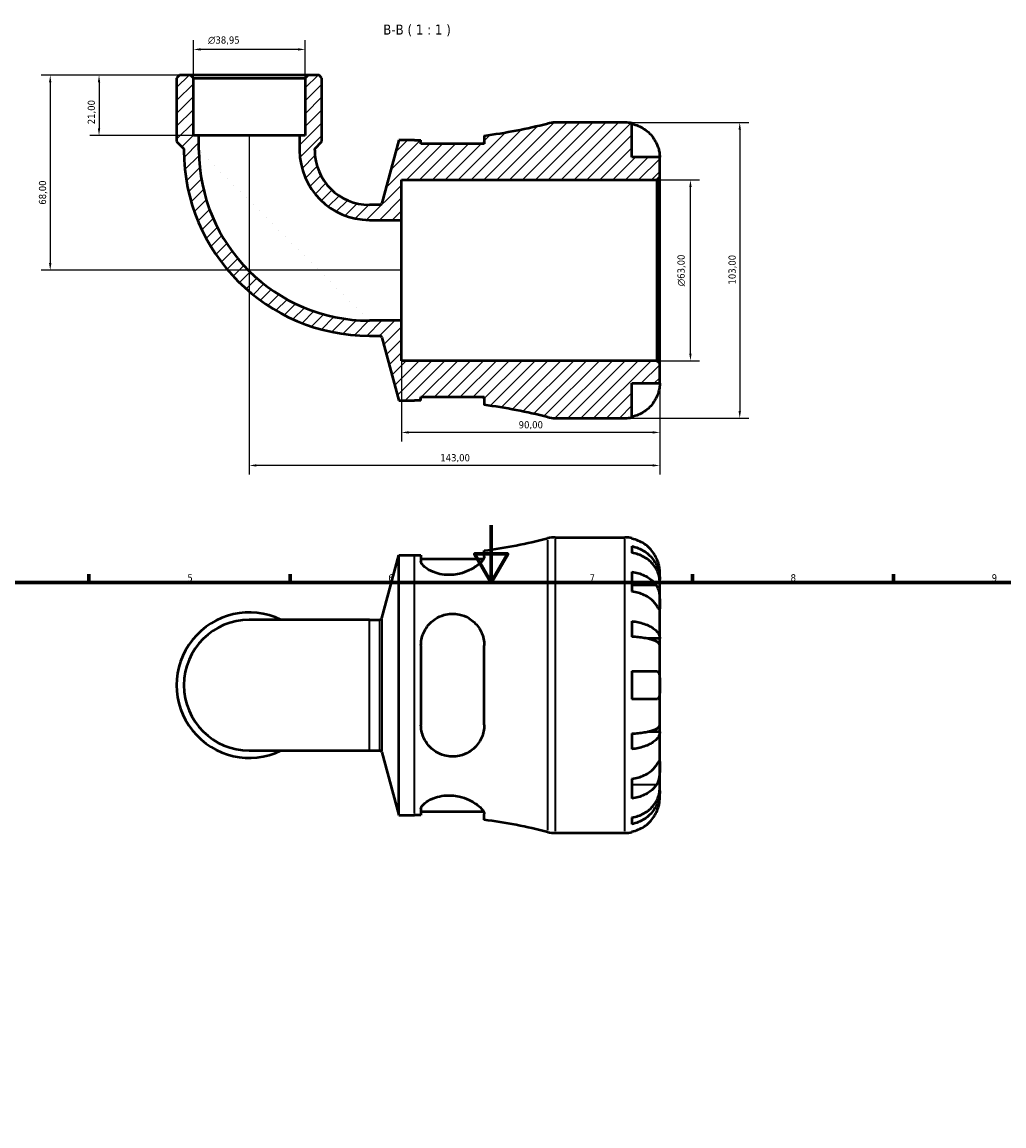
# Model space of a CAD drawing. Header units: millimetres. Extents: x 0 to 902, y 0 to 769.
# Tile 4 of 5: x 257 to 599, y 385 to 769. Entities that reach past the tile are written whole.
import ezdxf

# ---------------------------------------------------------------- set-up
doc = ezdxf.new("R2010")
doc.units = ezdxf.units.MM
for name, color, linetype, lineweight in [('Border (ISO)', 7, 'Continuous', 70), ('Dimension (ISO)', 7, 'Continuous', 25), ('Hatch (ISO)', 7, 'Continuous', 18), ('Symbol (ISO)', 7, 'Continuous', 25), ('Visible (ISO)', 7, 'Continuous', 50), ('Visible Narrow (ISO)', 7, 'Continuous', 35)]:
    doc.layers.add(name, color=color, linetype=linetype, lineweight=lineweight)
doc.styles.add('Label Text (ISO)', font='tahoma.ttf')
doc.styles.add('Note Text (ISO)', font='tahoma.ttf')
doc.dimstyles.new('Default (ISO)', dxfattribs={"dimtxt": 2.5, "dimasz": 2.5, "dimexe": 3.175, "dimexo": 0, "dimgap": 0.762, "dimtad": 1, "dimrnd": 1e-08, "dimzin": 0, "dimtxsty": 'Note Text (ISO)', "dimcen": 0.09, "dimdle": 10, "dimclrd": 256, "dimclre": 256, "dimclrt": 232, "dimazin": 0, "dimtfac": 1.40208, "dimtmove": 0, "dimatfit": 3, "dimfxl": 1, "dimtolj": 1, "dimtzin": 0, "dimlwd": -1, "dimlwe": -1, "dimarcsym": 0})

# ---------------------------------------------------------------- blocks, each defined once
blk = doc.blocks.new('Borders Default Border')
at = {"layer": 'Border (ISO)'}
for p, q in [((280.33, 574), (280.33, 576.9)), ((350.42, 574), (350.42, 576.9)), ((490.58, 574), (490.58, 576.9)), ((560.67, 574), (560.67, 576.9))]:
    blk.add_line(p, q, dxfattribs=at)
at = {"layer": 'Border (ISO)', "flags": 128}
for points in [[(420.5, 594), (420.5, 574), (414.73, 584), (426.27, 584), (420.5, 574)], [(20, 20), (20, 574), (821, 574), (821, 20), (20, 20)]]:
    blk.add_lwpolyline(points, dxfattribs=at)
at = {"layer": 'Border (ISO)', "color": 232, "true_color": 0xca0064, "char_height": 2.5, "attachment_point": 7, "style": 'Note Text (ISO)'}
for s, insert in [('5', (314.64, 574.35)), ('6', (384.66, 574.35)), ('7', (454.77, 574.4)), ('8', (524.81, 574.34)), ('9', (594.88, 574.35))]:
    blk.add_mtext(s, dxfattribs=dict(at, insert=insert))
blk = doc.blocks.new('*D7')
at = {"layer": 'Defpoints', "color": 0, "transparency": 16777216}
for p in [(315.72, 750.8), (283.87, 729.8), (318.7, 729.8)]:
    blk.add_point(p, dxfattribs=at)
at = {"layer": 'Dimension (ISO)', "transparency": 16777216}
for p, q in [((315.72, 750.8), (280.7, 750.8)), ((283.87, 748.3), (283.87, 732.3)), ((318.7, 729.8), (280.7, 729.8))]:
    blk.add_line(p, q, dxfattribs=at)
for points in [[(283.46, 748.3), (284.29, 748.3), (283.87, 750.8)], [(283.46, 732.3), (284.29, 732.3), (283.87, 729.8)]]:
    blk.add_solid(points, dxfattribs=at)
at = {"layer": 'Dimension (ISO)', "color": 232, "true_color": 0xca0064, "transparency": 16777216, "insert": (279.94, 733.69), "char_height": 2.5, "attachment_point": 1, "rotation": 90, "style": 'Note Text (ISO)'}
blk.add_mtext('\\A1;21,00', dxfattribs=at)
blk = doc.blocks.new('*D8')
at = {"layer": 'Defpoints', "color": 0, "transparency": 16777216}
for p in [(315.72, 750.8), (266.87, 682.8), (389.23, 682.8)]:
    blk.add_point(p, dxfattribs=at)
at = {"layer": 'Dimension (ISO)', "transparency": 16777216}
for p, q in [((315.72, 750.8), (263.69, 750.8)), ((266.87, 748.3), (266.87, 685.3)), ((389.23, 682.8), (263.69, 682.8))]:
    blk.add_line(p, q, dxfattribs=at)
for points in [[(266.45, 748.3), (267.28, 748.3), (266.87, 750.8)], [(266.45, 685.3), (267.28, 685.3), (266.87, 682.8)]]:
    blk.add_solid(points, dxfattribs=at)
at = {"layer": 'Dimension (ISO)', "color": 232, "true_color": 0xca0064, "transparency": 16777216, "insert": (262.93, 705.67), "char_height": 2.5, "attachment_point": 1, "rotation": 90, "style": 'Note Text (ISO)'}
blk.add_mtext('\\A1;68,00', dxfattribs=at)
blk = doc.blocks.new('*D9')
at = {"layer": 'Defpoints', "color": 0, "transparency": 16777216}
for p in [(478.2, 714.3), (489.92, 714.3), (478.2, 651.3)]:
    blk.add_point(p, dxfattribs=at)
at = {"layer": 'Dimension (ISO)', "transparency": 16777216}
for p, q in [((478.2, 714.3), (493.09, 714.3)), ((489.92, 653.8), (489.92, 711.8)), ((478.2, 651.3), (493.09, 651.3))]:
    blk.add_line(p, q, dxfattribs=at)
for points in [[(489.5, 711.8), (490.34, 711.8), (489.92, 714.3)], [(489.5, 653.8), (490.34, 653.8), (489.92, 651.3)]]:
    blk.add_solid(points, dxfattribs=at)
at = {"layer": 'Dimension (ISO)', "color": 232, "true_color": 0xca0064, "transparency": 16777216, "insert": (485.39, 677.25), "char_height": 2.5, "attachment_point": 1, "rotation": 90, "style": 'Note Text (ISO)'}
blk.add_mtext('\\A1;\\fAIGDT|b0|i0;\\H2.5000;\\ln\\fTahoma|b0|i0;\\H2.5000;63,00', dxfattribs=at)
blk = doc.blocks.new('*D10')
at = {"layer": 'Defpoints', "color": 0, "transparency": 16777216}
for p in [(467.1, 734.3), (467.1, 631.3), (507.1, 631.3)]:
    blk.add_point(p, dxfattribs=at)
at = {"layer": 'Dimension (ISO)', "transparency": 16777216}
for p, q in [((467.1, 734.3), (510.28, 734.3)), ((507.1, 731.8), (507.1, 633.8)), ((467.1, 631.3), (510.28, 631.3))]:
    blk.add_line(p, q, dxfattribs=at)
for points in [[(506.68, 731.8), (507.52, 731.8), (507.1, 734.3)], [(506.68, 633.8), (507.52, 633.8), (507.1, 631.3)]]:
    blk.add_solid(points, dxfattribs=at)
at = {"layer": 'Dimension (ISO)', "color": 232, "true_color": 0xca0064, "transparency": 16777216, "insert": (503.17, 677.85), "char_height": 2.5, "attachment_point": 1, "rotation": 90, "style": 'Note Text (ISO)'}
blk.add_mtext('\\A1;103,00', dxfattribs=at)
blk = doc.blocks.new('*D11')
at = {"layer": 'Defpoints', "color": 0, "transparency": 16777216}
for p in [(336.23, 729.8), (479.23, 650.27), (336.23, 614.8)]:
    blk.add_point(p, dxfattribs=at)
at = {"layer": 'Dimension (ISO)', "transparency": 16777216}
for p, q in [((336.23, 729.8), (336.23, 611.63)), ((479.23, 650.27), (479.23, 611.63)), ((476.73, 614.8), (338.73, 614.8))]:
    blk.add_line(p, q, dxfattribs=at)
for points in [[(338.73, 615.22), (338.73, 614.39), (336.23, 614.8)], [(476.73, 615.22), (476.73, 614.39), (479.23, 614.8)]]:
    blk.add_solid(points, dxfattribs=at)
at = {"layer": 'Dimension (ISO)', "color": 232, "true_color": 0xca0064, "transparency": 16777216, "insert": (402.77, 618.74), "char_height": 2.5, "attachment_point": 1, "style": 'Note Text (ISO)'}
blk.add_mtext('\\A1;143,00', dxfattribs=at)
blk = doc.blocks.new('*D12')
at = {"layer": 'Defpoints', "color": 0, "transparency": 16777216}
for p in [(389.23, 665.27), (479.23, 650.27), (389.23, 626.31)]:
    blk.add_point(p, dxfattribs=at)
at = {"layer": 'Dimension (ISO)', "transparency": 16777216}
for p, q in [((389.23, 665.27), (389.23, 623.13)), ((479.23, 650.27), (479.23, 623.13)), ((476.73, 626.31), (391.73, 626.31))]:
    blk.add_line(p, q, dxfattribs=at)
for points in [[(391.73, 626.73), (391.73, 625.89), (389.23, 626.31)], [(476.73, 626.73), (476.73, 625.89), (479.23, 626.31)]]:
    blk.add_solid(points, dxfattribs=at)
at = {"layer": 'Dimension (ISO)', "color": 232, "true_color": 0xca0064, "transparency": 16777216, "insert": (430.08, 630.24), "char_height": 2.5, "attachment_point": 1, "style": 'Note Text (ISO)'}
blk.add_mtext('\\A1;90,00', dxfattribs=at)
blk = doc.blocks.new('*D13')
at = {"layer": 'Defpoints', "color": 0, "transparency": 16777216}
for p in [(316.75, 759.77), (316.75, 749.77), (355.7, 749.77)]:
    blk.add_point(p, dxfattribs=at)
at = {"layer": 'Dimension (ISO)', "transparency": 16777216}
for p, q in [((316.75, 749.77), (316.75, 762.95)), ((355.7, 749.77), (355.7, 762.95)), ((353.2, 759.77), (319.25, 759.77))]:
    blk.add_line(p, q, dxfattribs=at)
for points in [[(319.25, 760.19), (319.25, 759.36), (316.75, 759.77)], [(353.2, 760.19), (353.2, 759.36), (355.7, 759.77)]]:
    blk.add_solid(points, dxfattribs=at)
at = {"layer": 'Dimension (ISO)', "color": 232, "true_color": 0xca0064, "transparency": 16777216, "insert": (321.84, 764.3), "char_height": 2.5, "attachment_point": 1, "style": 'Note Text (ISO)'}
blk.add_mtext('\\A1;\\fAIGDT|b0|i0;\\H2.5000;\\ln\\fTahoma|b0|i0;\\H2.5000;38,95', dxfattribs=at)

msp = doc.modelspace()

# ---------------------------------------------------------------- hatches: boundary and pattern name
at = {"layer": 'Hatch (ISO)'}
h = msp.add_hatch(dxfattribs=at)
h.set_pattern_fill('ANSI31', color=256, scale=25.4, style=0)
h.set_pattern_definition([(45, (0, 0), (-2.245064, 2.245064), [])])
edge = h.paths.add_edge_path()
edge.add_line((396.044, 638.743), (418.094, 638.743))
edge.add_line((418.094, 638.743), (418.094, 635.89))
edge.add_ellipse((393.726, 450.308), major_axis=(24.367, 185.582), ratio=1, start_angle=353.1084, end_angle=360, ccw=False)
edge.add_ellipse((442.743, 641.603), major_axis=(-2.557, -9.978), ratio=1, start_angle=0, end_angle=14.37193)
edge.add_line((442.743, 631.303), (467.101, 631.303))
edge.add_ellipse((467.101, 643.428), major_axis=(0, -12.125), ratio=1, start_angle=0, end_angle=11.53696)
edge.add_line((469.526, 631.548), (469.526, 643.428))
edge.add_line((469.526, 643.428), (479.226, 643.428))
edge.add_line((479.226, 643.428), (479.226, 650.273))
edge.add_line((479.226, 650.273), (478.196, 651.303))
edge.add_line((478.196, 651.303), (389.226, 651.303))
edge.add_line((389.226, 651.303), (389.226, 665.274))
edge.add_line((389.226, 665.274), (378.066, 665.274))
edge.add_ellipse((378.066, 724.643), major_axis=(0, -59.368), ratio=1, start_angle=270, end_angle=360, ccw=False)
edge.add_line((318.698, 724.643), (318.698, 729.803))
edge.add_line((318.698, 729.803), (316.75, 729.803))
edge.add_line((316.75, 729.803), (316.75, 749.773))
edge.add_line((316.75, 749.773), (315.72, 750.803))
edge.add_line((315.72, 750.803), (311.937, 750.803))
edge.add_line((311.937, 750.803), (310.907, 749.773))
edge.add_line((310.907, 749.773), (310.907, 727.703))
edge.add_line((310.907, 727.703), (313.439, 725.171))
edge.add_line((313.439, 725.171), (313.439, 724.643))
edge.add_ellipse((378.066, 724.643), major_axis=(-64.627, 0), ratio=1, start_angle=0, end_angle=90)
edge.add_line((378.066, 660.016), (381.656, 660.016))
edge.add_ellipse((381.656, 659.192), major_axis=(0, 0.824), ratio=1, start_angle=285, end_angle=360, ccw=False)
edge.add_line((382.452, 659.405), (388.326, 637.483))
edge.add_line((388.326, 637.483), (393.726, 637.483))
edge.add_ellipse((393.726, 450.308), major_axis=(0, 187.175), ratio=1, start_angle=359.29058, end_angle=360, ccw=False)
edge.add_line((396.044, 637.468), (396.044, 638.743))
edge = h.paths.add_edge_path()
edge.add_line((418.094, 726.863), (396.044, 726.863))
edge.add_line((396.044, 726.863), (396.044, 728.137))
edge.add_ellipse((393.726, 915.298), major_axis=(2.317, -187.161), ratio=1, start_angle=359.29058, end_angle=360, ccw=False)
edge.add_line((393.726, 728.123), (388.326, 728.123))
edge.add_line((388.326, 728.123), (382.452, 706.2))
edge.add_ellipse((381.656, 706.414), major_axis=(0.796, -0.213), ratio=1, start_angle=285, end_angle=360, ccw=False)
edge.add_line((381.656, 705.59), (378.066, 705.59))
edge.add_ellipse((378.066, 724.643), major_axis=(0, -19.053), ratio=1, start_angle=270, end_angle=360, ccw=False)
edge.add_line((359.013, 724.643), (359.013, 725.171))
edge.add_line((359.013, 725.171), (361.545, 727.703))
edge.add_line((361.545, 727.703), (361.545, 749.773))
edge.add_line((361.545, 749.773), (360.515, 750.803))
edge.add_line((360.515, 750.803), (356.732, 750.803))
edge.add_line((356.732, 750.803), (355.702, 749.773))
edge.add_line((355.702, 749.773), (355.702, 729.803))
edge.add_line((355.702, 729.803), (353.755, 729.803))
edge.add_line((353.755, 729.803), (353.755, 724.643))
edge.add_ellipse((378.066, 724.643), major_axis=(-24.312, 0), ratio=1, start_angle=0, end_angle=90)
edge.add_line((378.066, 700.331), (389.226, 700.331))
edge.add_line((389.226, 700.331), (389.226, 714.303))
edge.add_line((389.226, 714.303), (478.196, 714.303))
edge.add_line((478.196, 714.303), (479.226, 715.333))
edge.add_line((479.226, 715.333), (479.226, 722.178))
edge.add_line((479.226, 722.178), (469.526, 722.178))
edge.add_line((469.526, 722.178), (469.526, 734.058))
edge.add_ellipse((467.101, 722.178), major_axis=(2.425, 11.88), ratio=1, start_angle=0, end_angle=11.53696)
edge.add_line((467.101, 734.303), (442.743, 734.303))
edge.add_ellipse((442.743, 724.003), major_axis=(0, 10.3), ratio=1, start_angle=0, end_angle=14.37193)
edge.add_ellipse((393.726, 915.298), major_axis=(46.46, -181.317), ratio=1, start_angle=353.1084, end_angle=360, ccw=False)
edge.add_line((418.094, 729.716), (418.094, 726.863))

# ---------------------------------------------------------------- linework, layer by layer
at = {"layer": 'Visible (ISO)'}
for p, q in [((311.937, 750.803), (310.907, 749.773)), ((315.72, 750.803), (311.937, 750.803)), ((316.75, 749.773), (315.72, 750.803)), ((356.732, 750.803), (315.72, 750.803)), ((356.732, 750.803), (355.702, 749.773)), ((360.515, 750.803), (356.732, 750.803)), ((361.545, 749.773), (360.515, 750.803)), ((310.907, 749.773), (310.907, 727.703)), ((316.75, 729.803), (316.75, 749.773)), ((316.75, 749.773), (355.702, 749.773)), ((355.702, 749.773), (355.702, 729.803)), ((361.545, 727.703), (361.545, 749.773)), ((467.101, 734.303), (442.743, 734.303)), ((469.526, 722.178), (469.526, 734.058)), ((310.907, 727.703), (313.439, 725.171)), ((318.698, 729.803), (316.75, 729.803)), ((318.698, 724.643), (318.698, 729.803)), ((353.755, 729.803), (318.698, 729.803)), ((355.702, 729.803), (353.755, 729.803)), ((353.755, 729.803), (353.755, 724.643)), ((359.013, 725.171), (361.545, 727.703)), ((388.326, 728.123), (382.452, 706.2)), ((393.726, 728.123), (388.326, 728.123)), ((396.044, 726.863), (396.044, 728.137)), ((418.094, 729.716), (418.094, 726.863)), ((313.439, 725.171), (313.439, 724.643)), ((359.013, 724.643), (359.013, 725.171)), ((418.094, 726.863), (396.044, 726.863)), ((479.226, 722.178), (469.526, 722.178)), ((479.226, 715.333), (479.226, 722.178)), ((389.226, 700.331), (389.226, 714.303)), ((389.226, 714.303), (478.196, 714.303)), ((478.196, 714.303), (479.226, 715.333)), ((478.196, 714.303), (478.196, 651.303)), ((479.226, 650.273), (479.226, 715.333)), ((381.656, 705.59), (378.066, 705.59)), ((378.066, 700.331), (389.226, 700.331)), ((389.226, 665.274), (389.226, 700.331)), ((389.226, 665.274), (378.066, 665.274)), ((389.226, 651.303), (389.226, 665.274)), ((378.066, 660.016), (381.656, 660.016)), ((382.452, 659.405), (388.326, 637.483)), ((478.196, 651.303), (389.226, 651.303)), ((479.226, 650.273), (478.196, 651.303)), ((479.226, 643.428), (479.226, 650.273)), ((469.526, 631.548), (469.526, 643.428)), ((469.526, 643.428), (479.226, 643.428)), ((396.044, 638.743), (418.094, 638.743)), ((396.044, 637.468), (396.044, 638.743)), ((418.094, 638.743), (418.094, 635.89)), ((388.326, 637.483), (393.726, 637.483)), ((442.743, 631.303), (467.101, 631.303)), ((442.743, 589.738), (467.101, 589.738)), ((469.526, 589.493), (469.526, 589.263)), ((418.094, 583.057), (418.094, 585.151)), ((469.526, 586.632), (469.526, 584.397)), ((382.452, 561.636), (388.326, 583.558)), ((388.326, 492.918), (388.326, 583.558)), ((388.326, 583.558), (393.726, 583.558)), ((396.044, 583.572), (396.044, 581.402)), ((396.044, 582.298), (417.878, 582.298)), ((469.526, 577.748), (469.526, 570.889)), ((479.226, 575.079), (479.226, 577.613)), ((479.226, 575.079), (479.175, 575.079)), ((479.226, 574.115), (479.226, 575.079)), ((479.226, 566.08), (479.226, 574.115)), ((479.226, 554.463), (479.226, 566.08)), ((378.066, 561.025), (336.226, 561.025)), ((378.066, 561.025), (381.656, 561.025)), ((469.526, 560.519), (469.526, 555.122)), ((479.226, 554.463), (474.935, 554.463)), ((479.226, 552.134), (479.226, 554.463)), ((396.044, 552.098), (396.044, 524.378)), ((418.094, 524.378), (418.094, 552.098)), ((479.226, 538.238), (479.226, 552.134)), ((469.526, 543.088), (469.526, 533.388)), ((479.226, 524.342), (479.226, 538.238)), ((479.226, 522.013), (479.226, 524.342)), ((469.526, 521.354), (469.526, 515.957)), ((479.226, 522.013), (474.935, 522.013)), ((479.226, 510.396), (479.226, 522.013)), ((336.226, 515.451), (378.066, 515.451)), ((378.066, 515.451), (381.656, 515.451)), ((382.452, 514.84), (388.326, 492.918)), ((479.226, 502.361), (479.226, 510.396)), ((469.526, 505.587), (469.526, 498.728)), ((479.226, 501.397), (479.175, 501.397)), ((479.226, 501.397), (479.226, 502.361)), ((479.226, 498.863), (479.226, 501.397)), ((388.326, 492.918), (393.726, 492.918)), ((396.044, 495.074), (396.044, 492.904)), ((396.044, 494.178), (417.878, 494.178)), ((418.094, 491.325), (418.094, 493.419)), ((469.526, 492.079), (469.526, 489.844)), ((442.743, 486.738), (467.101, 486.738)), ((469.526, 487.213), (469.526, 486.983))]:
    msp.add_line(p, q, dxfattribs=at)
for centre, radius, start, end in [((393.726, 915.298), 187.175, 277.48032, 284.37193), ((442.743, 724.003), 10.3, 90, 104.37193), ((467.101, 722.178), 12.125, 78.46304, 90), ((393.726, 915.298), 187.175, 270, 270.70942), ((378.066, 724.643), 64.627, 180, 270), ((378.066, 724.643), 59.368, 180, 270), ((378.066, 724.643), 24.312, 180, 270), ((378.066, 724.643), 19.053, 180, 270), ((381.656, 706.414), 0.824, 270, 345), ((381.656, 659.192), 0.824, 15, 90), ((393.726, 450.308), 187.175, 89.29058, 90), ((393.726, 450.308), 187.175, 75.62807, 82.51968), ((442.743, 641.603), 10.3, 255.62807, 270), ((467.101, 643.428), 12.125, 270, 281.53696), ((393.726, 770.733), 187.175, 277.48032, 284.37193), ((442.743, 579.438), 10.3, 90, 104.37193), ((467.101, 577.613), 12.125, 78.46304, 90), ((393.726, 770.733), 187.175, 270, 270.70942), ((336.226, 538.238), 25.319, 64.15807, 295.84193), ((381.656, 561.849), 0.824, 270, 345), ((336.226, 538.238), 22.787, 90, 270), ((381.656, 514.627), 0.824, 15, 90), ((393.726, 305.743), 187.175, 89.29058, 90), ((393.726, 305.743), 187.175, 75.62807, 82.51968), ((442.743, 497.038), 10.3, 255.62807, 270), ((467.101, 498.863), 12.125, 270, 281.53696)]:
    msp.add_arc(centre, radius, start, end, dxfattribs=at)
for points, knots in [([(469.526, 733.828), (470.303, 733.669), (471.061, 733.429), (472.424, 732.863), (473.151, 732.481), (474.507, 731.572), (475.136, 731.045), (476.196, 729.983), (476.722, 729.35), (477.53, 728.137), (477.84, 727.578), (478.094, 727.028)], [0.2300371, 0.2300371, 0.2300371, 0.2300371, 0.4481544, 0.4481544, 0.6727436, 0.6727436, 0.8973328, 0.8973328, 1.1227327, 1.1227327, 1.2981486, 1.2981486, 1.2981486, 1.2981486]), ([(478.094, 727.028), (478.189, 726.824), (478.278, 726.617), (478.452, 726.185), (478.536, 725.959), (478.708, 725.45), (478.792, 725.168), (478.994, 724.397), (479.079, 723.938), (479.189, 723.123), (479.21, 722.786), (479.228, 722.305), (479.226, 722.178), (479.226, 722.178)], [-0.78516465, -0.78516465, -0.78516465, -0.78516465, -0.71674204, -0.71674204, -0.64259311, -0.64259311, -0.54817339, -0.54817339, -0.37584493, -0.37584493, -0.19265918, -0.19265918, 0, 0, 0, 0]), ([(479.226, 643.428), (479.226, 643.428), (479.227, 643.369), (479.222, 643.126), (479.217, 642.931), (479.172, 642.343), (479.123, 641.914), (478.959, 641.077), (478.871, 640.713), (478.676, 640.054), (478.58, 639.768), (478.362, 639.188), (478.24, 638.895), (478.103, 638.597), (478.099, 638.587), (478.094, 638.578)], [-3.37535926, -3.37535926, -3.37535926, -3.37535926, -3.24472064, -3.24472064, -3.10081281, -3.10081281, -2.91318515, -2.91318515, -2.78540812, -2.78540812, -2.69094331, -2.69094331, -2.59427293, -2.59427293, -2.59108226, -2.59108226, -2.59108226, -2.59108226]), ([(478.094, 638.578), (477.84, 638.028), (477.53, 637.468), (476.722, 636.256), (476.196, 635.622), (475.136, 634.56), (474.507, 634.033), (473.151, 633.124), (472.424, 632.742), (471.061, 632.176), (470.303, 631.937), (469.526, 631.778)], [5.9143146, 5.9143146, 5.9143146, 5.9143146, 6.0897305, 6.0897305, 6.3151304, 6.3151304, 6.5397196, 6.5397196, 6.7643088, 6.7643088, 6.9824261, 6.9824261, 6.9824261, 6.9824261]), ([(478.094, 582.463), (477.84, 583.013), (477.53, 583.572), (476.722, 584.785), (476.196, 585.419), (475.136, 586.481), (474.507, 587.008), (473.151, 587.916), (472.424, 588.298), (471.061, 588.864), (470.303, 589.104), (469.526, 589.263)], [5.9143146, 5.9143146, 5.9143146, 5.9143146, 6.0897305, 6.0897305, 6.3151304, 6.3151304, 6.5397196, 6.5397196, 6.7643088, 6.7643088, 6.9824261, 6.9824261, 6.9824261, 6.9824261]), ([(469.526, 586.632), (470.303, 586.478), (471.063, 586.246), (472.426, 585.698), (473.153, 585.329), (474.509, 584.449), (475.139, 583.94), (476.198, 582.912), (476.724, 582.3), (477.632, 580.981), (478.013, 580.275), (478.587, 578.929), (478.833, 578.166), (479.152, 576.605), (479.226, 575.809), (479.226, 575.079)], [0.2300349, 0.2300349, 0.2300349, 0.2300349, 0.4483378, 0.4483378, 0.6728957, 0.6728957, 0.8974535, 0.8974535, 1.1226267, 1.1226267, 1.3478, 1.3478, 1.5738057, 1.5738057, 1.7998115, 1.7998115, 1.7998115, 1.7998115]), ([(418.094, 583.057), (418.094, 582.82), (418.014, 582.553), (417.566, 581.709), (417.008, 581.073), (415.365, 579.687), (414.216, 578.929), (411.837, 577.795), (410.7, 577.372), (408.598, 576.864), (407.688, 576.721), (405.889, 576.603), (405.023, 576.622), (403.117, 576.825), (402.121, 577.048), (399.939, 577.757), (398.86, 578.307), (397.15, 579.48), (396.54, 580.107), (396.112, 580.931), (396.044, 581.175), (396.044, 581.402)], [-3.8955804, -3.8955804, -3.8955804, -3.8955804, -3.6535708, -3.6535708, -3.19293, -3.19293, -2.6729658, -2.6729658, -2.284942, -2.284942, -2.0060777, -2.0060777, -1.7415575, -1.7415575, -1.4079212, -1.4079212, -0.9369214, -0.9369214, -0.4425319, -0.4425319, -0.2186521, -0.2186521, -0.2186521, -0.2186521]), ([(479.226, 574.115), (479.226, 574.764), (479.152, 575.473), (478.833, 576.862), (478.587, 577.541), (478.013, 578.739), (477.632, 579.367), (476.724, 580.541), (476.198, 581.086), (475.139, 582), (474.509, 582.454), (473.153, 583.237), (472.426, 583.566), (471.063, 584.053), (470.303, 584.26), (469.526, 584.397)], [5.4054322, 5.4054322, 5.4054322, 5.4054322, 5.6314379, 5.6314379, 5.8574437, 5.8574437, 6.0826169, 6.0826169, 6.3077901, 6.3077901, 6.5323479, 6.5323479, 6.7569058, 6.7569058, 6.9752088, 6.9752088, 6.9752088, 6.9752088]), ([(479.226, 577.613), (479.226, 577.613), (479.227, 577.672), (479.222, 577.915), (479.217, 578.11), (479.172, 578.698), (479.123, 579.127), (478.959, 579.963), (478.871, 580.327), (478.676, 580.987), (478.58, 581.273), (478.362, 581.853), (478.24, 582.146), (478.103, 582.444), (478.099, 582.453), (478.094, 582.463)], [-3.37535926, -3.37535926, -3.37535926, -3.37535926, -3.24472064, -3.24472064, -3.10081281, -3.10081281, -2.91318515, -2.91318515, -2.78540812, -2.78540812, -2.69094331, -2.69094331, -2.59427293, -2.59427293, -2.59108226, -2.59108226, -2.59108226, -2.59108226]), ([(469.526, 577.748), (470.303, 577.635), (471.061, 577.466), (472.424, 577.066), (473.151, 576.795), (474.507, 576.153), (475.136, 575.78), (476.196, 575.029), (476.722, 574.581), (477.53, 573.724), (477.84, 573.328), (478.094, 572.939)], [0.2300371, 0.2300371, 0.2300371, 0.2300371, 0.4481544, 0.4481544, 0.6727436, 0.6727436, 0.8973328, 0.8973328, 1.1227327, 1.1227327, 1.2981486, 1.2981486, 1.2981486, 1.2981486]), ([(478.094, 566.08), (477.84, 566.469), (477.53, 566.865), (476.722, 567.722), (476.196, 568.17), (475.136, 568.921), (474.507, 569.294), (473.151, 569.936), (472.424, 570.207), (471.061, 570.607), (470.303, 570.776), (469.526, 570.889)], [5.9143146, 5.9143146, 5.9143146, 5.9143146, 6.0897305, 6.0897305, 6.3151304, 6.3151304, 6.5397196, 6.5397196, 6.7643088, 6.7643088, 6.9824261, 6.9824261, 6.9824261, 6.9824261]), ([(478.094, 572.939), (478.148, 572.857), (478.2, 572.772), (478.382, 572.449), (478.501, 572.193), (478.719, 571.618), (478.814, 571.298), (479.006, 570.478), (479.081, 569.97), (479.189, 568.841), (479.21, 568.234), (479.228, 567.073), (479.226, 566.534), (479.226, 566.08)], [-0.78090098, -0.78090098, -0.78090098, -0.78090098, -0.74249641, -0.74249641, -0.64168011, -0.64168011, -0.53308797, -0.53308797, -0.37727943, -0.37727943, -0.19250343, -0.19250343, 0, 0, 0, 0]), ([(479.226, 566.08), (479.226, 565.812), (479.227, 565.576), (479.224, 565.166), (479.221, 564.998), (479.196, 564.721), (479.169, 564.648), (479.058, 564.674), (478.977, 564.765), (478.78, 565.038), (478.683, 565.182), (478.46, 565.521), (478.336, 565.71), (478.165, 565.972), (478.13, 566.026), (478.094, 566.08)], [0, 0, 0, 0, 0.11375655, 0.11375655, 0.23538098, 0.23538098, 0.39430899, 0.39430899, 0.54630686, 0.54630686, 0.65204055, 0.65204055, 0.75381821, 0.75381821, 0.77933795, 0.77933795, 0.77933795, 0.77933795]), ([(396.044, 552.098), (396.044, 552.797), (396.11, 553.491), (396.522, 555.643), (397.099, 557.033), (398.75, 559.481), (399.822, 560.545), (402.007, 561.952), (403.01, 562.409), (404.927, 562.948), (405.795, 563.084), (407.58, 563.148), (408.474, 563.069), (410.545, 562.633), (411.669, 562.186), (414.038, 560.786), (415.192, 559.71), (416.924, 557.252), (417.533, 555.883), (418.01, 553.657), (418.094, 552.882), (418.094, 552.098)], [-3.8481612, -3.8481612, -3.8481612, -3.8481612, -3.6270332, -3.6270332, -3.149235, -3.149235, -2.6745547, -2.6745547, -2.3368508, -2.3368508, -2.0716963, -2.0716963, -1.7982934, -1.7982934, -1.4184679, -1.4184679, -0.9070726, -0.9070726, -0.4224468, -0.4224468, -0.1748914, -0.1748914, -0.1748914, -0.1748914]), ([(469.526, 560.519), (470.303, 560.438), (471.063, 560.317), (472.426, 560.029), (473.153, 559.836), (474.509, 559.375), (475.139, 559.107), (476.198, 558.569), (476.724, 558.248), (477.632, 557.556), (478.013, 557.186), (478.587, 556.481), (478.833, 556.08), (479.152, 555.262), (479.226, 554.845), (479.226, 554.463)], [0.2300349, 0.2300349, 0.2300349, 0.2300349, 0.4483378, 0.4483378, 0.6728957, 0.6728957, 0.8974535, 0.8974535, 1.1226267, 1.1226267, 1.3478, 1.3478, 1.5738057, 1.5738057, 1.7998115, 1.7998115, 1.7998115, 1.7998115]), ([(479.226, 552.134), (479.226, 552.323), (479.152, 552.529), (478.833, 552.932), (478.587, 553.13), (478.013, 553.478), (477.632, 553.661), (476.724, 554.002), (476.198, 554.16), (475.139, 554.426), (474.509, 554.558), (473.153, 554.785), (472.426, 554.881), (471.063, 555.022), (470.303, 555.082), (469.526, 555.122)], [5.4054322, 5.4054322, 5.4054322, 5.4054322, 5.6314379, 5.6314379, 5.8574437, 5.8574437, 6.0826169, 6.0826169, 6.3077901, 6.3077901, 6.5323479, 6.5323479, 6.7569058, 6.7569058, 6.9752088, 6.9752088, 6.9752088, 6.9752088]), ([(469.526, 543.088), (470.303, 543.088), (471.061, 543.088), (472.424, 543.088), (473.151, 543.088), (474.507, 543.088), (475.136, 543.088), (476.196, 543.088), (476.722, 543.088), (477.53, 543.088), (477.84, 543.088), (478.094, 543.088)], [0.2300371, 0.2300371, 0.2300371, 0.2300371, 0.4481544, 0.4481544, 0.6727436, 0.6727436, 0.8973328, 0.8973328, 1.1227327, 1.1227327, 1.2981486, 1.2981486, 1.2981486, 1.2981486]), ([(478.094, 543.088), (478.165, 543.088), (478.232, 543.081), (478.413, 543.04), (478.519, 542.989), (478.72, 542.824), (478.811, 542.704), (479.003, 542.312), (479.081, 542), (479.189, 541.185), (479.21, 540.67), (479.229, 539.513), (479.226, 538.879), (479.226, 538.238)], [-0.77507703, -0.77507703, -0.77507703, -0.77507703, -0.72560399, -0.72560399, -0.63594265, -0.63594265, -0.53365641, -0.53365641, -0.3753162, -0.3753162, -0.19216783, -0.19216783, 0, 0, 0, 0]), ([(479.226, 538.238), (479.226, 537.803), (479.227, 537.369), (479.222, 536.487), (479.217, 536.047), (479.172, 535.118), (479.123, 534.665), (478.959, 534.061), (478.871, 533.865), (478.676, 533.608), (478.58, 533.527), (478.362, 533.417), (478.24, 533.39), (478.103, 533.388), (478.099, 533.388), (478.094, 533.388)], [-3.37535926, -3.37535926, -3.37535926, -3.37535926, -3.24472064, -3.24472064, -3.10081281, -3.10081281, -2.91318515, -2.91318515, -2.78540812, -2.78540812, -2.69094331, -2.69094331, -2.59427293, -2.59427293, -2.59108226, -2.59108226, -2.59108226, -2.59108226]), ([(478.094, 533.388), (477.84, 533.388), (477.53, 533.388), (476.722, 533.388), (476.196, 533.388), (475.136, 533.388), (474.507, 533.388), (473.151, 533.388), (472.424, 533.388), (471.061, 533.388), (470.303, 533.388), (469.526, 533.388)], [5.9143146, 5.9143146, 5.9143146, 5.9143146, 6.0897305, 6.0897305, 6.3151304, 6.3151304, 6.5397196, 6.5397196, 6.7643088, 6.7643088, 6.9824261, 6.9824261, 6.9824261, 6.9824261]), ([(418.094, 524.378), (418.094, 523.612), (418.014, 522.855), (417.566, 520.718), (417.008, 519.409), (415.365, 516.949), (414.216, 515.833), (411.837, 514.366), (410.7, 513.893), (408.598, 513.422), (407.688, 513.332), (405.889, 513.381), (405.023, 513.509), (403.117, 514.027), (402.121, 514.468), (399.939, 515.835), (398.86, 516.875), (397.15, 519.328), (396.54, 520.761), (396.112, 522.969), (396.044, 523.671), (396.044, 524.378)], [-3.8955804, -3.8955804, -3.8955804, -3.8955804, -3.6535708, -3.6535708, -3.19293, -3.19293, -2.6729658, -2.6729658, -2.284942, -2.284942, -2.0060777, -2.0060777, -1.7415575, -1.7415575, -1.4079212, -1.4079212, -0.9369214, -0.9369214, -0.4425319, -0.4425319, -0.2186521, -0.2186521, -0.2186521, -0.2186521]), ([(469.526, 521.354), (470.303, 521.394), (471.063, 521.454), (472.426, 521.595), (473.153, 521.691), (474.509, 521.918), (475.139, 522.05), (476.198, 522.316), (476.724, 522.474), (477.632, 522.815), (478.013, 522.998), (478.587, 523.346), (478.833, 523.543), (479.152, 523.947), (479.226, 524.153), (479.226, 524.342)], [0.2300349, 0.2300349, 0.2300349, 0.2300349, 0.4483378, 0.4483378, 0.6728957, 0.6728957, 0.8974535, 0.8974535, 1.1226267, 1.1226267, 1.3478, 1.3478, 1.5738057, 1.5738057, 1.7998115, 1.7998115, 1.7998115, 1.7998115]), ([(479.226, 522.013), (479.226, 521.631), (479.152, 521.213), (478.833, 520.396), (478.587, 519.995), (478.013, 519.29), (477.632, 518.92), (476.724, 518.228), (476.198, 517.907), (475.139, 517.368), (474.509, 517.101), (473.153, 516.64), (472.426, 516.447), (471.063, 516.159), (470.303, 516.038), (469.526, 515.957)], [5.4054322, 5.4054322, 5.4054322, 5.4054322, 5.6314379, 5.6314379, 5.8574437, 5.8574437, 6.0826169, 6.0826169, 6.3077901, 6.3077901, 6.5323479, 6.5323479, 6.7569058, 6.7569058, 6.9752088, 6.9752088, 6.9752088, 6.9752088]), ([(478.094, 510.396), (478.148, 510.478), (478.2, 510.557), (478.382, 510.836), (478.501, 511.019), (478.719, 511.348), (478.814, 511.488), (479.006, 511.745), (479.081, 511.822), (479.189, 511.809), (479.21, 511.686), (479.228, 511.208), (479.226, 510.849), (479.226, 510.396)], [-0.78090098, -0.78090098, -0.78090098, -0.78090098, -0.74249641, -0.74249641, -0.64168011, -0.64168011, -0.53308797, -0.53308797, -0.37727943, -0.37727943, -0.19250343, -0.19250343, 0, 0, 0, 0]), ([(469.526, 505.587), (470.303, 505.7), (471.061, 505.869), (472.424, 506.269), (473.151, 506.539), (474.507, 507.182), (475.136, 507.555), (476.196, 508.306), (476.722, 508.754), (477.53, 509.611), (477.84, 510.007), (478.094, 510.396)], [0.2300371, 0.2300371, 0.2300371, 0.2300371, 0.4481544, 0.4481544, 0.6727436, 0.6727436, 0.8973328, 0.8973328, 1.1227327, 1.1227327, 1.2981486, 1.2981486, 1.2981486, 1.2981486]), ([(479.226, 510.396), (479.226, 510.128), (479.227, 509.829), (479.224, 509.161), (479.221, 508.79), (479.196, 507.898), (479.169, 507.371), (479.058, 506.341), (478.977, 505.849), (478.78, 505.058), (478.683, 504.751), (478.46, 504.189), (478.336, 503.936), (478.165, 503.648), (478.13, 503.591), (478.094, 503.537)], [0, 0, 0, 0, 0.11375655, 0.11375655, 0.23538098, 0.23538098, 0.39430899, 0.39430899, 0.54630686, 0.54630686, 0.65204055, 0.65204055, 0.75381821, 0.75381821, 0.77933795, 0.77933795, 0.77933795, 0.77933795]), ([(478.094, 503.537), (477.84, 503.148), (477.53, 502.752), (476.722, 501.895), (476.196, 501.447), (475.136, 500.696), (474.507, 500.323), (473.151, 499.681), (472.424, 499.41), (471.061, 499.01), (470.303, 498.841), (469.526, 498.728)], [5.9143146, 5.9143146, 5.9143146, 5.9143146, 6.0897305, 6.0897305, 6.3151304, 6.3151304, 6.5397196, 6.5397196, 6.7643088, 6.7643088, 6.9824261, 6.9824261, 6.9824261, 6.9824261]), ([(469.526, 492.079), (470.303, 492.216), (471.063, 492.423), (472.426, 492.91), (473.153, 493.239), (474.509, 494.022), (475.139, 494.475), (476.198, 495.39), (476.724, 495.935), (477.632, 497.109), (478.013, 497.737), (478.587, 498.935), (478.833, 499.614), (479.152, 501.003), (479.226, 501.712), (479.226, 502.361)], [0.2300349, 0.2300349, 0.2300349, 0.2300349, 0.4483378, 0.4483378, 0.6728957, 0.6728957, 0.8974535, 0.8974535, 1.1226267, 1.1226267, 1.3478, 1.3478, 1.5738057, 1.5738057, 1.7998115, 1.7998115, 1.7998115, 1.7998115]), ([(479.226, 501.397), (479.226, 500.667), (479.152, 499.871), (478.833, 498.31), (478.587, 497.547), (478.013, 496.201), (477.632, 495.495), (476.724, 494.176), (476.198, 493.564), (475.139, 492.536), (474.509, 492.026), (473.153, 491.147), (472.426, 490.778), (471.063, 490.23), (470.303, 489.998), (469.526, 489.844)], [5.4054322, 5.4054322, 5.4054322, 5.4054322, 5.6314379, 5.6314379, 5.8574437, 5.8574437, 6.0826169, 6.0826169, 6.3077901, 6.3077901, 6.5323479, 6.5323479, 6.7569058, 6.7569058, 6.9752088, 6.9752088, 6.9752088, 6.9752088]), ([(396.044, 495.074), (396.044, 495.299), (396.11, 495.54), (396.522, 496.342), (397.099, 496.945), (398.75, 498.108), (399.822, 498.668), (402.007, 499.399), (403.01, 499.632), (404.927, 499.849), (405.795, 499.874), (407.58, 499.768), (408.474, 499.634), (410.545, 499.151), (411.669, 498.746), (414.038, 497.649), (415.192, 496.907), (416.924, 495.495), (417.533, 494.82), (418.01, 493.935), (418.094, 493.662), (418.094, 493.419)], [-3.8481612, -3.8481612, -3.8481612, -3.8481612, -3.6270332, -3.6270332, -3.149235, -3.149235, -2.6745547, -2.6745547, -2.3368508, -2.3368508, -2.0716963, -2.0716963, -1.7982934, -1.7982934, -1.4184679, -1.4184679, -0.9070726, -0.9070726, -0.4224468, -0.4224468, -0.1748914, -0.1748914, -0.1748914, -0.1748914]), ([(478.094, 494.013), (478.165, 494.165), (478.232, 494.318), (478.413, 494.751), (478.519, 495.031), (478.72, 495.624), (478.811, 495.934), (479.003, 496.695), (479.081, 497.119), (479.189, 497.913), (479.21, 498.254), (479.229, 498.736), (479.226, 498.863), (479.226, 498.863)], [-0.77507703, -0.77507703, -0.77507703, -0.77507703, -0.72560399, -0.72560399, -0.63594265, -0.63594265, -0.53365641, -0.53365641, -0.3753162, -0.3753162, -0.19216783, -0.19216783, 0, 0, 0, 0]), ([(469.526, 487.213), (470.303, 487.372), (471.061, 487.612), (472.424, 488.178), (473.151, 488.56), (474.507, 489.468), (475.136, 489.995), (476.196, 491.057), (476.722, 491.691), (477.53, 492.904), (477.84, 493.463), (478.094, 494.013)], [0.2300371, 0.2300371, 0.2300371, 0.2300371, 0.4481544, 0.4481544, 0.6727436, 0.6727436, 0.8973328, 0.8973328, 1.1227327, 1.1227327, 1.2981486, 1.2981486, 1.2981486, 1.2981486])]:
    msp.add_open_spline(points, degree=3, knots=knots, dxfattribs=at)
for points in [[(417.878, 726.863), (418.02, 727.14), (418.094, 727.394), (418.094, 727.622)], [(418.094, 637.984), (418.094, 638.211), (418.02, 638.466), (417.878, 638.743)]]:
    msp.add_open_spline(points, degree=3, dxfattribs=at)
at = {"layer": 'Visible Narrow (ISO)'}
for p, q in [((440.186, 487.69), (440.186, 588.786)), ((442.743, 589.104), (442.743, 487.372)), ((467.101, 487.372), (467.101, 589.104)), ((393.726, 493.476), (393.726, 583)), ((477.666, 572.939), (469.955, 572.939)), ((378.066, 515.732), (378.066, 560.744)), ((381.656, 515.732), (381.656, 560.744)), ((382.452, 561.348), (382.452, 515.128)), ((477.666, 503.537), (469.955, 503.537))]:
    msp.add_line(p, q, dxfattribs=at)

# ---------------------------------------------------------------- block references
msp.add_blockref('Borders Default Border', (0, 0))

# ---------------------------------------------------------------- texts
at = {"layer": 'Symbol (ISO)', "insert": (382.864, 764.303), "char_height": 3.5, "attachment_point": 7, "style": 'Label Text (ISO)'}
msp.add_mtext('B-B ( 1 : 1 )', dxfattribs=at)

# ---------------------------------------------------------------- dimensions: what is measured, and where the dimension line sits
at = {"layer": 'Dimension (ISO)'}
for base, p1, p2, angle, picture, middle in [((316.75, 759.773), (355.702, 749.773), (316.75, 749.773), 180, '*D13', (327.374, 759.773)), ((489.918, 714.303), (478.196, 651.303), (478.196, 714.303), 90, '*D9', (489.918, 682.803))]:
    dim = msp.add_linear_dim(base=base, p1=p1, p2=p2, angle=angle, text='\\fAIGDT|b0|i0;\\H2.5000;\\ln\\fTahoma|b0|i0;\\H2.5000;<>', dimstyle='Default (ISO)', override={"dimdec": 2, "dimtp": 0, "dimtm": 0, "dimtdec": 2, "dimtofl": 0, "dimatfit": 1}, dxfattribs=at)
    dim.commit()
    dim.dimension.update_dxf_attribs({"geometry": picture, "text_midpoint": middle, "dimtype": 160})
for base, p1, p2, angle, picture, middle in [((266.868, 682.803), (315.72, 750.803), (389.226, 682.803), 270, '*D8', (266.868, 709.803)), ((283.873, 729.803), (315.72, 750.803), (318.698, 729.803), 270, '*D7', (283.873, 737.803)), ((507.101, 631.303), (467.101, 734.303), (467.101, 631.303), 90, '*D10', (507.101, 682.803)), ((336.226, 614.803), (479.226, 650.273), (336.226, 729.803), 180, '*D11', (407.726, 614.803)), ((389.226, 626.309), (479.226, 650.273), (389.226, 665.274), 180, '*D12', (434.226, 626.309))]:
    dim = msp.add_linear_dim(base=base, p1=p1, p2=p2, angle=angle, dimstyle='Default (ISO)', override={"dimdec": 2, "dimtp": 0, "dimtm": 0, "dimtdec": 2, "dimtofl": 0, "dimatfit": 1}, dxfattribs=at)
    dim.commit()
    dim.dimension.update_dxf_attribs({"geometry": picture, "text_midpoint": middle, "dimtype": 160})

doc.saveas('drawing.dxf')
